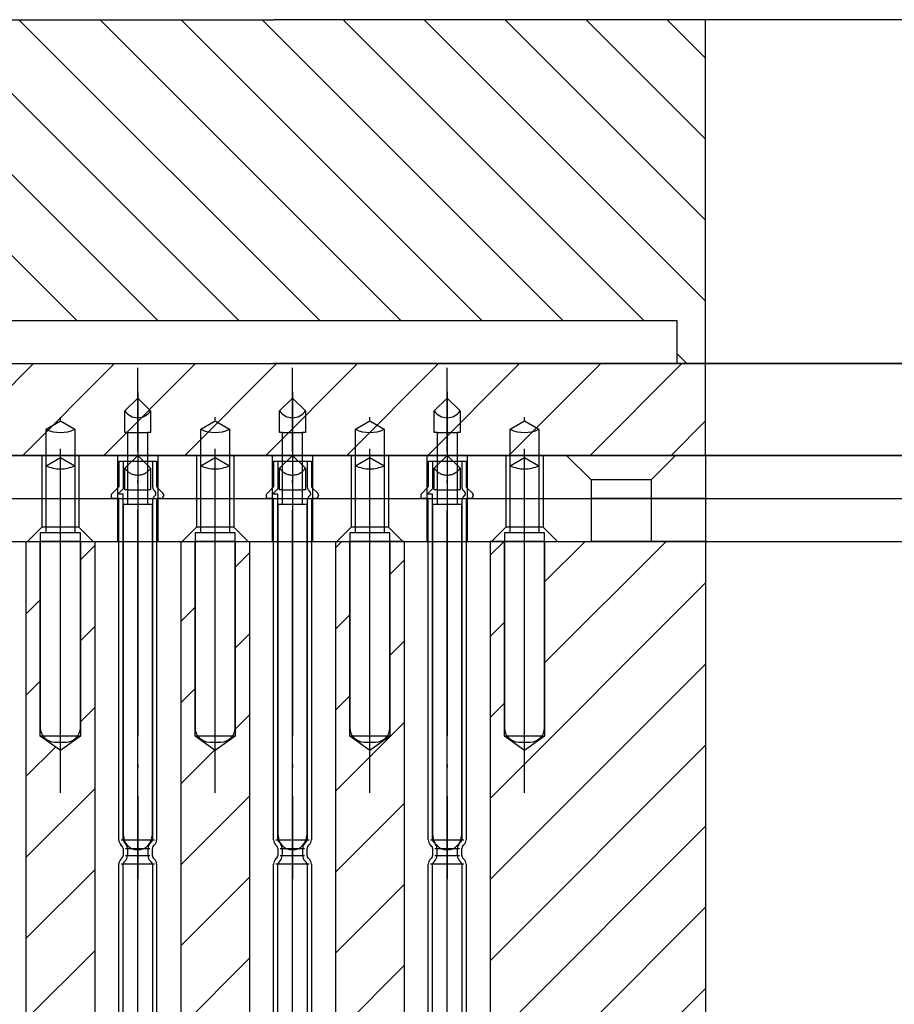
# Model space of a CAD drawing. Extents: x -1765 to 4890, y -3481 to 1222.
# Tile 79 of 98: x 4201 to 4232, y -2476 to -2442. Entities that reach past the tile are written whole.
import ezdxf

# ---------------------------------------------------------------- set-up
doc = ezdxf.new("R2010")
doc.units = 0
doc.linetypes.add('DASHED', pattern=[15, 7, -8])
doc.linetypes.add('DOT_CENTER', pattern=[14, 12, -1, 0, -1])
doc.layers.add('1', color=7, linetype='CONTINUOUS')
pattern_1 = [(45, (0, 0), (-1.4142136, 1.4142136), [])]

# ---------------------------------------------------------------- blocks, each defined once
blk = doc.blocks.new('DUTBD__510', base_point=(4339.044, -3293.922))
at = {"layer": '1', "linetype": 'CONTINUOUS'}
h = blk.add_hatch(dxfattribs=at)
h.set_pattern_fill('USER', color=3, scale=2, angle=45, pattern_type=0)
h.set_pattern_definition(pattern_1)
h.paths.add_polyline_path([(4225, -2453.751), (4225, -2456.951), (4135.22, -2456.951), (4135.22, -2453.751)])
at = {"layer": '1', "color": 3, "linetype": 'CONTINUOUS'}
for p, q in [((4135.22, -2453.751), (4225, -2453.751)), ((4225, -2456.951), (4225, -2453.751)), ((4225, -2453.751), (4335, -2453.751)), ((4225, -2456.951), (4135.22, -2456.951)), ((4335, -2456.951), (4225, -2456.951))]:
    blk.add_line(p, q, dxfattribs=at)
blk = doc.blocks.new('SV_DUT_BO_STIFFENER__511', base_point=(4483.824, -3290.722))
at = {"layer": '1', "linetype": 'CONTINUOUS'}
h = blk.add_hatch(dxfattribs=at)
h.set_pattern_fill('USER', color=1, scale=2, angle=135, pattern_type=0)
h.set_pattern_definition([(135, (0, 0), (-1.4142136, -1.4142136), [])])
h.paths.add_polyline_path([(4124, -2445.751), (4124, -2441.751), (4137.63, -2441.751), (4152.82, -2441.751), (4151.63, -2441.751), (4209.914, -2441.751), (4225, -2441.751), (4225, -2453.751), (4224, -2453.751), (4224, -2452.251), (4183.32, -2452.251), (4183.32, -2453.751), (4175.92, -2453.751), (4175.92, -2448.751), (4149.32, -2448.751), (4149.32, -2453.751), (4148.03, -2453.751), (4144.63, -2453.751), (4132, -2453.751)])
at = {"layer": '1', "color": 1, "linetype": 'CONTINUOUS'}
for p, q in [((4151.63, -2441.751), (4209.914, -2441.751)), ((4225, -2441.751), (4209.914, -2441.751)), ((4335, -2441.751), (4225, -2441.751)), ((4225, -2453.751), (4225, -2441.751)), ((4183.32, -2452.251), (4224, -2452.251)), ((4224, -2452.251), (4224, -2453.751)), ((4183.32, -2453.751), (4209.914, -2453.751)), ((4224, -2453.751), (4209.914, -2453.751)), ((4225, -2453.751), (4224, -2453.751)), ((4335, -2453.751), (4225, -2453.751))]:
    blk.add_line(p, q, dxfattribs=at)
at = {"layer": '1'}
blk.add_blockref('DUTBD__510', (4339.044, -3293.922), dxfattribs=at)
blk = doc.blocks.new('POGO_DB__518', base_point=(4215.48, -2471.741))
at = {"layer": '1', "color": 2, "linetype": 'CONTINUOUS'}
for p, q in [((4215.98, -2454.951), (4215.53, -2455.401)), ((4216.43, -2455.401), (4215.98, -2454.951)), ((4215.53, -2456.151), (4215.53, -2455.401)), ((4216.43, -2455.401), (4216.43, -2456.151)), ((4215.637, -2456.151), (4215.53, -2456.151)), ((4215.637, -2456.151), (4216.323, -2456.151)), ((4215.637, -2458.651), (4215.637, -2456.151)), ((4216.43, -2456.151), (4216.323, -2456.151)), ((4216.323, -2456.151), (4216.323, -2458.651)), ((4215.48, -2458.651), (4215.637, -2458.651)), ((4215.48, -2470.211), (4215.48, -2458.651)), ((4215.637, -2458.651), (4216.323, -2458.651)), ((4216.323, -2458.651), (4216.48, -2458.651)), ((4216.48, -2458.651), (4216.48, -2470.211))]:
    blk.add_line(p, q, dxfattribs=at)
at = {"layer": '1', "color": 2, "linetype": 'DOT_CENTER'}
blk.add_line((4215.98, -2454.735), (4215.98, -2471.741), dxfattribs=at)
at = {"layer": '1', "color": 2, "linetype": 'DASHED'}
for p, q in [((4215.98, -2456.951), (4215.53, -2457.401)), ((4216.43, -2457.401), (4215.98, -2456.951)), ((4215.53, -2458.151), (4215.53, -2457.401)), ((4216.43, -2457.401), (4216.43, -2458.151)), ((4215.637, -2458.151), (4215.53, -2458.151)), ((4215.637, -2458.151), (4216.323, -2458.151)), ((4216.43, -2458.151), (4216.323, -2458.151))]:
    blk.add_line(p, q, dxfattribs=at)
at = {"layer": '1', "color": 2, "linetype": 'CONTINUOUS'}
for centre, radius, start, end in [((4215.98, -2455.093), 0.545, -145.6311, -34.3689), ((4215.98, -2470.211), 0.5, 180, -90), ((4215.98, -2470.211), 0.5, -90, 0)]:
    blk.add_arc(centre, radius, start, end, dxfattribs=at)
at = {"layer": '1', "color": 2, "linetype": 'DASHED'}
blk.add_arc((4215.98, -2457.093), 0.545, -145.6311, -34.3689, dxfattribs=at)
blk = doc.blocks.new('POGO_ASSY__519', base_point=(4425.471, -3333.472))
at = {"layer": '1', "color": 3, "linetype": 'DOT_CENTER'}
for p, q in [((4215.98, -2470.921), (4215.98, -2453.9)), ((4215.98, -2471.216), (4215.98, -2470.921)), ((4215.98, -2508.863), (4215.98, -2471.216))]:
    blk.add_line(p, q, dxfattribs=at)
at = {"layer": '1', "color": 3, "linetype": 'CONTINUOUS'}
for p, q in [((4215.32, -2457.151), (4215.32, -2458.051)), ((4215.32, -2457.151), (4216.64, -2457.151)), ((4215.47, -2457.151), (4215.47, -2458.113)), ((4216.49, -2457.151), (4216.49, -2458.01)), ((4216.64, -2457.151), (4216.64, -2458.01)), ((4215.32, -2458.051), (4215.07, -2458.301)), ((4216.669, -2458.081), (4216.861, -2458.272)), ((4215.07, -2458.451), (4215.07, -2458.301)), ((4215.47, -2458.113), (4215.282, -2458.301)), ((4215.47, -2458.301), (4215.282, -2458.301)), ((4215.47, -2470.366), (4215.47, -2458.301)), ((4216.563, -2458.187), (4216.588, -2458.211)), ((4216.89, -2458.343), (4216.89, -2458.351)), ((4215.32, -2458.451), (4215.07, -2458.451)), ((4215.32, -2470.366), (4215.32, -2458.451)), ((4216.49, -2458.551), (4216.49, -2470.366)), ((4216.64, -2458.551), (4216.64, -2470.366)), ((4216.79, -2458.451), (4216.74, -2458.451)), ((4215.399, -2470.366), (4215.98, -2470.366)), ((4215.547, -2470.484), (4215.499, -2470.437)), ((4215.98, -2470.366), (4216.561, -2470.366)), ((4216.413, -2470.484), (4216.461, -2470.437)), ((4215.441, -2470.591), (4215.393, -2470.543)), ((4215.47, -2470.661), (4215.47, -2470.921)), ((4215.555, -2470.661), (4215.98, -2470.661)), ((4215.62, -2470.661), (4215.62, -2470.921)), ((4215.98, -2470.661), (4215.971, -2470.661)), ((4215.98, -2470.661), (4216.405, -2470.661)), ((4216.34, -2470.921), (4216.34, -2470.661)), ((4216.49, -2470.921), (4216.49, -2470.661)), ((4216.519, -2470.591), (4216.567, -2470.543)), ((4215.441, -2470.992), (4215.393, -2471.039)), ((4215.547, -2471.098), (4215.499, -2471.145)), ((4215.98, -2470.921), (4215.555, -2470.921)), ((4216.405, -2470.921), (4215.98, -2470.921)), ((4216.461, -2471.145), (4216.413, -2471.098)), ((4216.567, -2471.039), (4216.519, -2470.992)), ((4215.32, -2492.186), (4215.32, -2471.216)), ((4215.98, -2471.216), (4215.399, -2471.216)), ((4215.47, -2492.186), (4215.47, -2471.216)), ((4216.561, -2471.216), (4215.98, -2471.216)), ((4216.49, -2471.216), (4216.49, -2492.186)), ((4216.64, -2471.216), (4216.64, -2492.186))]:
    blk.add_line(p, q, dxfattribs=at)
for centre, radius, start, end in [((4216.74, -2458.01), 0.25, 180, -135), ((4216.74, -2458.01), 0.1, 180, -135), ((4216.74, -2458.551), 0.25, 129.6157, 180), ((4216.517, -2458.282), 0.1, -50.3843, 45), ((4216.79, -2458.351), 0.1, -90, 0), ((4216.79, -2458.343), 0.1, 0, 45), ((4216.74, -2458.551), 0.1, 90, 180), ((4215.57, -2470.366), 0.25, 180, -135), ((4215.57, -2470.366), 0.1, 180, -135), ((4216.39, -2470.366), 0.1, -45, 0), ((4216.39, -2470.366), 0.25, -45, 0), ((4215.37, -2470.661), 0.1, 0, 45), ((4215.37, -2470.661), 0.25, 0, 45), ((4216.59, -2470.661), 0.25, 135, 180), ((4216.59, -2470.661), 0.1, 135, 180), ((4215.57, -2471.216), 0.25, 135, 180), ((4215.37, -2470.921), 0.1, -45, 0), ((4215.37, -2470.921), 0.25, -45, 0), ((4216.59, -2470.921), 0.25, 180, -135), ((4216.59, -2470.921), 0.1, 180, -135), ((4216.39, -2471.216), 0.25, 0, 45), ((4215.57, -2471.216), 0.1, 135, 180), ((4216.39, -2471.216), 0.1, 0, 45)]:
    blk.add_arc(centre, radius, start, end, dxfattribs=at)
at = {"layer": '1'}
blk.add_blockref('POGO_DB__518', (4215.48, -2471.741), dxfattribs=at)
blk = doc.blocks.new('POGO_DB__520', base_point=(4210.08, -2471.741))
at = {"layer": '1', "color": 2, "linetype": 'CONTINUOUS'}
for p, q in [((4210.58, -2454.951), (4210.13, -2455.401)), ((4211.03, -2455.401), (4210.58, -2454.951)), ((4210.13, -2456.151), (4210.13, -2455.401)), ((4211.03, -2455.401), (4211.03, -2456.151)), ((4210.237, -2456.151), (4210.13, -2456.151)), ((4210.237, -2458.651), (4210.237, -2456.151)), ((4210.237, -2456.151), (4210.923, -2456.151)), ((4210.923, -2456.151), (4210.923, -2458.651)), ((4211.03, -2456.151), (4210.923, -2456.151)), ((4210.08, -2470.211), (4210.08, -2458.651)), ((4210.08, -2458.651), (4210.237, -2458.651)), ((4210.237, -2458.651), (4210.923, -2458.651)), ((4210.923, -2458.651), (4211.08, -2458.651)), ((4211.08, -2458.651), (4211.08, -2470.211))]:
    blk.add_line(p, q, dxfattribs=at)
at = {"layer": '1', "color": 2, "linetype": 'DOT_CENTER'}
blk.add_line((4210.58, -2454.735), (4210.58, -2471.741), dxfattribs=at)
at = {"layer": '1', "color": 2, "linetype": 'DASHED'}
for p, q in [((4210.58, -2456.951), (4210.13, -2457.401)), ((4211.03, -2457.401), (4210.58, -2456.951)), ((4210.13, -2458.151), (4210.13, -2457.401)), ((4211.03, -2457.401), (4211.03, -2458.151)), ((4210.237, -2458.151), (4210.13, -2458.151)), ((4210.237, -2458.151), (4210.923, -2458.151)), ((4211.03, -2458.151), (4210.923, -2458.151))]:
    blk.add_line(p, q, dxfattribs=at)
at = {"layer": '1', "color": 2, "linetype": 'CONTINUOUS'}
for centre, radius, start, end in [((4210.58, -2455.093), 0.545, -145.6311, -34.3689), ((4210.58, -2470.211), 0.5, 180, -90), ((4210.58, -2470.211), 0.5, -90, 0)]:
    blk.add_arc(centre, radius, start, end, dxfattribs=at)
at = {"layer": '1', "color": 2, "linetype": 'DASHED'}
blk.add_arc((4210.58, -2457.093), 0.545, -145.6311, -34.3689, dxfattribs=at)
blk = doc.blocks.new('POGO_ASSY__522', base_point=(4420.071, -3333.472))
at = {"layer": '1', "color": 3, "linetype": 'DOT_CENTER'}
for p, q in [((4210.58, -2470.921), (4210.58, -2453.9)), ((4210.58, -2471.216), (4210.58, -2470.921)), ((4210.58, -2508.863), (4210.58, -2471.216))]:
    blk.add_line(p, q, dxfattribs=at)
at = {"layer": '1', "color": 3, "linetype": 'CONTINUOUS'}
for p, q in [((4209.92, -2457.151), (4211.24, -2457.151)), ((4209.92, -2457.151), (4209.92, -2458.051)), ((4210.07, -2457.151), (4210.07, -2458.113)), ((4211.09, -2457.151), (4211.09, -2458.01)), ((4211.24, -2457.151), (4211.24, -2458.01)), ((4209.92, -2458.051), (4209.67, -2458.301)), ((4211.269, -2458.081), (4211.461, -2458.272)), ((4209.67, -2458.451), (4209.67, -2458.301)), ((4210.07, -2458.113), (4209.882, -2458.301)), ((4210.07, -2458.301), (4209.882, -2458.301)), ((4210.07, -2470.366), (4210.07, -2458.301)), ((4211.163, -2458.187), (4211.188, -2458.211)), ((4211.49, -2458.343), (4211.49, -2458.351)), ((4209.92, -2458.451), (4209.67, -2458.451)), ((4209.92, -2470.366), (4209.92, -2458.451)), ((4211.09, -2458.551), (4211.09, -2470.366)), ((4211.24, -2458.551), (4211.24, -2470.366)), ((4211.39, -2458.451), (4211.34, -2458.451)), ((4209.999, -2470.366), (4210.58, -2470.366)), ((4210.147, -2470.484), (4210.099, -2470.437)), ((4210.58, -2470.366), (4211.161, -2470.366)), ((4211.013, -2470.484), (4211.061, -2470.437)), ((4210.041, -2470.591), (4209.993, -2470.543)), ((4210.07, -2470.661), (4210.07, -2470.921)), ((4210.155, -2470.661), (4210.58, -2470.661)), ((4210.22, -2470.661), (4210.22, -2470.921)), ((4210.58, -2470.661), (4210.571, -2470.661)), ((4210.58, -2470.661), (4211.005, -2470.661)), ((4210.94, -2470.921), (4210.94, -2470.661)), ((4211.09, -2470.921), (4211.09, -2470.661)), ((4211.119, -2470.591), (4211.167, -2470.543)), ((4210.041, -2470.992), (4209.993, -2471.039)), ((4210.147, -2471.098), (4210.099, -2471.145)), ((4210.58, -2470.921), (4210.155, -2470.921)), ((4211.005, -2470.921), (4210.58, -2470.921)), ((4211.061, -2471.145), (4211.013, -2471.098)), ((4211.167, -2471.039), (4211.119, -2470.992)), ((4209.92, -2492.186), (4209.92, -2471.216)), ((4210.58, -2471.216), (4209.999, -2471.216)), ((4210.07, -2492.186), (4210.07, -2471.216)), ((4211.161, -2471.216), (4210.58, -2471.216)), ((4211.09, -2471.216), (4211.09, -2492.186)), ((4211.24, -2471.216), (4211.24, -2492.186))]:
    blk.add_line(p, q, dxfattribs=at)
for centre, radius, start, end in [((4211.34, -2458.01), 0.25, 180, -135), ((4211.34, -2458.01), 0.1, 180, -135), ((4211.34, -2458.551), 0.25, 129.6157, 180), ((4211.117, -2458.282), 0.1, -50.3843, 45), ((4211.39, -2458.351), 0.1, -90, 0), ((4211.39, -2458.343), 0.1, 0, 45), ((4211.34, -2458.551), 0.1, 90, 180), ((4210.17, -2470.366), 0.25, 180, -135), ((4210.17, -2470.366), 0.1, 180, -135), ((4210.99, -2470.366), 0.1, -45, 0), ((4210.99, -2470.366), 0.25, -45, 0), ((4209.97, -2470.661), 0.1, 0, 45), ((4209.97, -2470.661), 0.25, 0, 45), ((4211.19, -2470.661), 0.25, 135, 180), ((4211.19, -2470.661), 0.1, 135, 180), ((4210.17, -2471.216), 0.25, 135, 180), ((4209.97, -2470.921), 0.1, -45, 0), ((4209.97, -2470.921), 0.25, -45, 0), ((4211.19, -2470.921), 0.25, 180, -135), ((4211.19, -2470.921), 0.1, 180, -135), ((4210.99, -2471.216), 0.25, 0, 45), ((4210.17, -2471.216), 0.1, 135, 180), ((4210.99, -2471.216), 0.1, 0, 45)]:
    blk.add_arc(centre, radius, start, end, dxfattribs=at)
at = {"layer": '1'}
blk.add_blockref('POGO_DB__520', (4210.08, -2471.741), dxfattribs=at)
blk = doc.blocks.new('POGO_DB__524', base_point=(4204.68, -2471.741))
at = {"layer": '1', "color": 2, "linetype": 'CONTINUOUS'}
for p, q in [((4205.18, -2454.951), (4204.73, -2455.401)), ((4205.63, -2455.401), (4205.18, -2454.951)), ((4204.73, -2456.151), (4204.73, -2455.401)), ((4205.63, -2455.401), (4205.63, -2456.151)), ((4204.837, -2456.151), (4204.73, -2456.151)), ((4204.837, -2456.151), (4205.523, -2456.151)), ((4204.837, -2458.651), (4204.837, -2456.151)), ((4205.63, -2456.151), (4205.523, -2456.151)), ((4205.523, -2456.151), (4205.523, -2458.651)), ((4204.68, -2458.651), (4204.837, -2458.651)), ((4204.68, -2470.211), (4204.68, -2458.651)), ((4204.837, -2458.651), (4205.523, -2458.651)), ((4205.523, -2458.651), (4205.68, -2458.651)), ((4205.68, -2458.651), (4205.68, -2470.211))]:
    blk.add_line(p, q, dxfattribs=at)
at = {"layer": '1', "color": 2, "linetype": 'DOT_CENTER'}
blk.add_line((4205.18, -2454.735), (4205.18, -2471.741), dxfattribs=at)
at = {"layer": '1', "color": 2, "linetype": 'DASHED'}
for p, q in [((4205.18, -2456.951), (4204.73, -2457.401)), ((4205.63, -2457.401), (4205.18, -2456.951)), ((4204.73, -2458.151), (4204.73, -2457.401)), ((4205.63, -2457.401), (4205.63, -2458.151)), ((4204.837, -2458.151), (4204.73, -2458.151)), ((4204.837, -2458.151), (4205.523, -2458.151)), ((4205.63, -2458.151), (4205.523, -2458.151))]:
    blk.add_line(p, q, dxfattribs=at)
at = {"layer": '1', "color": 2, "linetype": 'CONTINUOUS'}
for centre, radius, start, end in [((4205.18, -2455.093), 0.545, -145.6311, -34.3689), ((4205.18, -2470.211), 0.5, 180, -90), ((4205.18, -2470.211), 0.5, -90, 0)]:
    blk.add_arc(centre, radius, start, end, dxfattribs=at)
at = {"layer": '1', "color": 2, "linetype": 'DASHED'}
blk.add_arc((4205.18, -2457.093), 0.545, -145.6311, -34.3689, dxfattribs=at)
blk = doc.blocks.new('POGO_ASSY__525', base_point=(4414.671, -3333.472))
at = {"layer": '1', "color": 3, "linetype": 'DOT_CENTER'}
for p, q in [((4205.18, -2470.921), (4205.18, -2453.9)), ((4205.18, -2471.216), (4205.18, -2470.921)), ((4205.18, -2508.863), (4205.18, -2471.216))]:
    blk.add_line(p, q, dxfattribs=at)
at = {"layer": '1', "color": 3, "linetype": 'CONTINUOUS'}
for p, q in [((4204.52, -2457.151), (4204.52, -2458.051)), ((4204.52, -2457.151), (4205.84, -2457.151)), ((4204.67, -2457.151), (4204.67, -2458.113)), ((4205.69, -2457.151), (4205.69, -2458.01)), ((4205.84, -2457.151), (4205.84, -2458.01)), ((4204.52, -2458.051), (4204.27, -2458.301)), ((4205.869, -2458.081), (4206.061, -2458.272)), ((4204.27, -2458.451), (4204.27, -2458.301)), ((4204.67, -2458.113), (4204.482, -2458.301)), ((4204.67, -2458.301), (4204.482, -2458.301)), ((4204.67, -2470.366), (4204.67, -2458.301)), ((4205.763, -2458.187), (4205.788, -2458.211)), ((4206.09, -2458.343), (4206.09, -2458.351)), ((4204.52, -2458.451), (4204.27, -2458.451)), ((4204.52, -2470.366), (4204.52, -2458.451)), ((4205.69, -2458.551), (4205.69, -2470.366)), ((4205.84, -2458.551), (4205.84, -2470.366)), ((4205.99, -2458.451), (4205.94, -2458.451)), ((4204.599, -2470.366), (4205.18, -2470.366)), ((4204.747, -2470.484), (4204.699, -2470.437)), ((4205.18, -2470.366), (4205.761, -2470.366)), ((4205.613, -2470.484), (4205.661, -2470.437)), ((4204.641, -2470.591), (4204.593, -2470.543)), ((4204.67, -2470.661), (4204.67, -2470.921)), ((4204.755, -2470.661), (4205.18, -2470.661)), ((4204.82, -2470.661), (4204.82, -2470.921)), ((4205.18, -2470.661), (4205.171, -2470.661)), ((4205.18, -2470.661), (4205.605, -2470.661)), ((4205.54, -2470.921), (4205.54, -2470.661)), ((4205.69, -2470.921), (4205.69, -2470.661)), ((4205.719, -2470.591), (4205.767, -2470.543)), ((4204.641, -2470.992), (4204.593, -2471.039)), ((4204.747, -2471.098), (4204.699, -2471.145)), ((4205.18, -2470.921), (4204.755, -2470.921)), ((4205.605, -2470.921), (4205.18, -2470.921)), ((4205.661, -2471.145), (4205.613, -2471.098)), ((4205.767, -2471.039), (4205.719, -2470.992)), ((4204.52, -2492.186), (4204.52, -2471.216)), ((4205.18, -2471.216), (4204.599, -2471.216)), ((4204.67, -2492.186), (4204.67, -2471.216)), ((4205.761, -2471.216), (4205.18, -2471.216)), ((4205.69, -2471.216), (4205.69, -2492.186)), ((4205.84, -2471.216), (4205.84, -2492.186))]:
    blk.add_line(p, q, dxfattribs=at)
for centre, radius, start, end in [((4205.94, -2458.01), 0.25, 180, -135), ((4205.94, -2458.01), 0.1, 180, -135), ((4205.94, -2458.551), 0.25, 129.6157, 180), ((4205.717, -2458.282), 0.1, -50.3843, 45), ((4205.99, -2458.351), 0.1, -90, 0), ((4205.99, -2458.343), 0.1, 0, 45), ((4205.94, -2458.551), 0.1, 90, 180), ((4204.77, -2470.366), 0.25, 180, -135), ((4204.77, -2470.366), 0.1, 180, -135), ((4205.59, -2470.366), 0.1, -45, 0), ((4205.59, -2470.366), 0.25, -45, 0), ((4204.57, -2470.661), 0.1, 0, 45), ((4204.57, -2470.661), 0.25, 0, 45), ((4205.79, -2470.661), 0.25, 135, 180), ((4205.79, -2470.661), 0.1, 135, 180), ((4204.77, -2471.216), 0.25, 135, 180), ((4204.57, -2470.921), 0.1, -45, 0), ((4204.57, -2470.921), 0.25, -45, 0), ((4205.79, -2470.921), 0.25, 180, -135), ((4205.79, -2470.921), 0.1, 180, -135), ((4205.59, -2471.216), 0.25, 0, 45), ((4204.77, -2471.216), 0.1, 135, 180), ((4205.59, -2471.216), 0.1, 0, 45)]:
    blk.add_arc(centre, radius, start, end, dxfattribs=at)
at = {"layer": '1'}
blk.add_blockref('POGO_DB__524', (4204.68, -2471.741), dxfattribs=at)
blk = doc.blocks.new('GND_POGO__526', base_point=(4417.809, -3306.85))
at = {"layer": '1', "color": 6, "linetype": 'DOT_CENTER'}
blk.add_line((4218.68, -2468.718), (4218.68, -2455.399), dxfattribs=at)
at = {"layer": '1', "color": 6, "linetype": 'CONTINUOUS'}
for p, q in [((4218.18, -2456.04), (4218.68, -2455.751)), ((4218.68, -2455.751), (4219.18, -2456.04)), ((4218.18, -2459.651), (4218.18, -2456.04)), ((4219.18, -2456.04), (4219.18, -2459.651)), ((4217.98, -2459.651), (4217.98, -2466.451)), ((4218.18, -2459.651), (4217.98, -2459.651)), ((4219.18, -2459.651), (4218.18, -2459.651)), ((4219.38, -2459.651), (4219.18, -2459.651)), ((4219.38, -2466.451), (4219.38, -2459.651)), ((4218.48, -2466.951), (4218.88, -2466.951))]:
    blk.add_line(p, q, dxfattribs=at)
at = {"layer": '1', "color": 6, "linetype": 'DASHED'}
for p, q in [((4218.18, -2457.31), (4218.68, -2457.021)), ((4218.68, -2457.021), (4219.18, -2457.31))]:
    blk.add_line(p, q, dxfattribs=at)
at = {"layer": '1', "color": 6, "linetype": 'CONTINUOUS'}
for centre, radius, start, end in [((4218.68, -2454.999), 1.155, -115.6627, -64.3373), ((4218.48, -2466.451), 0.5, 180, -90), ((4218.88, -2466.451), 0.5, -90, 0)]:
    blk.add_arc(centre, radius, start, end, dxfattribs=at)
at = {"layer": '1', "color": 6, "linetype": 'DASHED'}
blk.add_arc((4218.68, -2456.269), 1.155, -115.6627, -64.3373, dxfattribs=at)
blk = doc.blocks.new('GND_POGO__527', base_point=(4412.409, -3306.85))
at = {"layer": '1', "color": 6, "linetype": 'DOT_CENTER'}
blk.add_line((4213.28, -2468.718), (4213.28, -2455.399), dxfattribs=at)
at = {"layer": '1', "color": 6, "linetype": 'CONTINUOUS'}
for p, q in [((4212.78, -2456.04), (4213.28, -2455.751)), ((4213.28, -2455.751), (4213.78, -2456.04)), ((4212.78, -2459.651), (4212.78, -2456.04)), ((4213.78, -2456.04), (4213.78, -2459.651)), ((4212.78, -2459.651), (4212.58, -2459.651)), ((4212.58, -2459.651), (4212.58, -2466.451)), ((4213.78, -2459.651), (4212.78, -2459.651)), ((4213.98, -2459.651), (4213.78, -2459.651)), ((4213.98, -2466.451), (4213.98, -2459.651)), ((4213.08, -2466.951), (4213.48, -2466.951))]:
    blk.add_line(p, q, dxfattribs=at)
at = {"layer": '1', "color": 6, "linetype": 'DASHED'}
for p, q in [((4212.78, -2457.31), (4213.28, -2457.021)), ((4213.28, -2457.021), (4213.78, -2457.31))]:
    blk.add_line(p, q, dxfattribs=at)
at = {"layer": '1', "color": 6, "linetype": 'CONTINUOUS'}
for centre, radius, start, end in [((4213.28, -2454.999), 1.155, -115.6627, -64.3373), ((4213.08, -2466.451), 0.5, 180, -90), ((4213.48, -2466.451), 0.5, -90, 0)]:
    blk.add_arc(centre, radius, start, end, dxfattribs=at)
at = {"layer": '1', "color": 6, "linetype": 'DASHED'}
blk.add_arc((4213.28, -2456.269), 1.155, -115.6627, -64.3373, dxfattribs=at)
blk = doc.blocks.new('GND_POGO__528', base_point=(4412.409, -3306.85))
at = {"layer": '1', "color": 6, "linetype": 'DOT_CENTER'}
blk.add_line((4213.28, -2468.718), (4213.28, -2455.399), dxfattribs=at)
at = {"layer": '1', "color": 6, "linetype": 'CONTINUOUS'}
for p, q in [((4212.78, -2456.04), (4213.28, -2455.751)), ((4213.28, -2455.751), (4213.78, -2456.04)), ((4212.78, -2459.651), (4212.78, -2456.04)), ((4213.78, -2456.04), (4213.78, -2459.651)), ((4212.78, -2459.651), (4212.58, -2459.651)), ((4212.58, -2459.651), (4212.58, -2466.451)), ((4213.78, -2459.651), (4212.78, -2459.651)), ((4213.98, -2459.651), (4213.78, -2459.651)), ((4213.98, -2466.451), (4213.98, -2459.651)), ((4213.08, -2466.951), (4213.48, -2466.951))]:
    blk.add_line(p, q, dxfattribs=at)
at = {"layer": '1', "color": 6, "linetype": 'DASHED'}
for p, q in [((4212.78, -2457.31), (4213.28, -2457.021)), ((4213.28, -2457.021), (4213.78, -2457.31))]:
    blk.add_line(p, q, dxfattribs=at)
at = {"layer": '1', "color": 6, "linetype": 'CONTINUOUS'}
for centre, radius, start, end in [((4213.28, -2454.999), 1.155, -115.6627, -64.3373), ((4213.08, -2466.451), 0.5, 180, -90), ((4213.48, -2466.451), 0.5, -90, 0)]:
    blk.add_arc(centre, radius, start, end, dxfattribs=at)
at = {"layer": '1', "color": 6, "linetype": 'DASHED'}
blk.add_arc((4213.28, -2456.269), 1.155, -115.6627, -64.3373, dxfattribs=at)
blk = doc.blocks.new('GND_POGO__529', base_point=(4407.009, -3306.85))
at = {"layer": '1', "color": 6, "linetype": 'DOT_CENTER'}
blk.add_line((4207.88, -2468.718), (4207.88, -2455.399), dxfattribs=at)
at = {"layer": '1', "color": 6, "linetype": 'CONTINUOUS'}
for p, q in [((4207.38, -2456.04), (4207.88, -2455.751)), ((4207.88, -2455.751), (4208.38, -2456.04)), ((4207.38, -2459.651), (4207.38, -2456.04)), ((4208.38, -2456.04), (4208.38, -2459.651)), ((4207.18, -2459.651), (4207.18, -2466.451)), ((4207.38, -2459.651), (4207.18, -2459.651)), ((4208.38, -2459.651), (4207.38, -2459.651)), ((4208.58, -2459.651), (4208.38, -2459.651)), ((4208.58, -2466.451), (4208.58, -2459.651)), ((4207.68, -2466.951), (4208.08, -2466.951))]:
    blk.add_line(p, q, dxfattribs=at)
at = {"layer": '1', "color": 6, "linetype": 'DASHED'}
for p, q in [((4207.38, -2457.31), (4207.88, -2457.021)), ((4207.88, -2457.021), (4208.38, -2457.31))]:
    blk.add_line(p, q, dxfattribs=at)
at = {"layer": '1', "color": 6, "linetype": 'CONTINUOUS'}
for centre, radius, start, end in [((4207.88, -2454.999), 1.155, -115.6627, -64.3373), ((4207.68, -2466.451), 0.5, 180, -90), ((4208.08, -2466.451), 0.5, -90, 0)]:
    blk.add_arc(centre, radius, start, end, dxfattribs=at)
at = {"layer": '1', "color": 6, "linetype": 'DASHED'}
blk.add_arc((4207.88, -2456.269), 1.155, -115.6627, -64.3373, dxfattribs=at)
blk = doc.blocks.new('GND_POGO__530', base_point=(4401.609, -3306.85))
at = {"layer": '1', "color": 6, "linetype": 'DOT_CENTER'}
blk.add_line((4202.48, -2468.718), (4202.48, -2455.399), dxfattribs=at)
at = {"layer": '1', "color": 6, "linetype": 'CONTINUOUS'}
for p, q in [((4201.98, -2456.04), (4202.48, -2455.751)), ((4202.48, -2455.751), (4202.98, -2456.04)), ((4201.98, -2459.651), (4201.98, -2456.04)), ((4202.98, -2456.04), (4202.98, -2459.651)), ((4201.98, -2459.651), (4201.78, -2459.651)), ((4201.78, -2459.651), (4201.78, -2466.451)), ((4202.98, -2459.651), (4201.98, -2459.651)), ((4203.18, -2459.651), (4202.98, -2459.651)), ((4203.18, -2466.451), (4203.18, -2459.651)), ((4202.28, -2466.951), (4202.68, -2466.951))]:
    blk.add_line(p, q, dxfattribs=at)
at = {"layer": '1', "color": 6, "linetype": 'DASHED'}
for p, q in [((4201.98, -2457.31), (4202.48, -2457.021)), ((4202.48, -2457.021), (4202.98, -2457.31))]:
    blk.add_line(p, q, dxfattribs=at)
at = {"layer": '1', "color": 6, "linetype": 'CONTINUOUS'}
for centre, radius, start, end in [((4202.48, -2454.999), 1.155, -115.6627, -64.3373), ((4202.28, -2466.451), 0.5, 180, -90), ((4202.68, -2466.451), 0.5, -90, 0)]:
    blk.add_arc(centre, radius, start, end, dxfattribs=at)
at = {"layer": '1', "color": 6, "linetype": 'DASHED'}
blk.add_arc((4202.48, -2456.269), 1.155, -115.6627, -64.3373, dxfattribs=at)
blk = doc.blocks.new('SV_ISOLATOR__532', base_point=(4359.824, -3295.422))
at = {"layer": '1', "color": 7, "linetype": 'CONTINUOUS'}
for p, q in [((4200.49, -2456.951), (4220.15, -2456.951)), ((4201.83, -2456.951), (4201.83, -2458.451)), ((4203.13, -2456.951), (4203.13, -2458.451)), ((4204.48, -2458.451), (4204.48, -2456.951)), ((4205.88, -2456.951), (4205.88, -2458.451)), ((4207.23, -2456.951), (4207.23, -2458.451)), ((4208.53, -2456.951), (4208.53, -2458.451)), ((4209.88, -2458.451), (4209.88, -2456.951)), ((4211.28, -2456.951), (4211.28, -2458.451)), ((4212.63, -2456.951), (4212.63, -2458.451)), ((4213.93, -2456.951), (4213.93, -2458.451)), ((4215.28, -2458.451), (4215.28, -2456.951)), ((4216.68, -2456.951), (4216.68, -2458.451)), ((4218.03, -2456.951), (4218.03, -2458.451)), ((4219.33, -2456.951), (4219.33, -2458.451)), ((4220.15, -2456.951), (4223.95, -2456.951)), ((4221, -2457.801), (4220.15, -2456.951)), ((4223.95, -2456.951), (4223.1, -2457.801)), ((4223.95, -2456.951), (4225, -2456.951)), ((4225, -2456.951), (4225, -2458.451)), ((4225, -2456.951), (4335, -2456.951)), ((4221, -2457.801), (4221, -2458.451)), ((4223.1, -2457.801), (4221, -2457.801)), ((4223.1, -2457.801), (4223.1, -2458.451)), ((4175.453, -2458.451), (4221, -2458.451)), ((4223.1, -2458.451), (4221, -2458.451)), ((4225, -2458.451), (4223.1, -2458.451)), ((4225, -2458.451), (4335, -2458.451))]:
    blk.add_line(p, q, dxfattribs=at)
blk = doc.blocks.new('SV_ISOLATOR__538', base_point=(4359.824, -3296.922))
at = {"layer": '1', "color": 42, "linetype": 'CONTINUOUS'}
for p, q in [((4176.303, -2458.451), (4225, -2458.451)), ((4201.83, -2458.451), (4201.83, -2459.451)), ((4203.13, -2458.451), (4203.13, -2459.451)), ((4204.48, -2459.951), (4204.48, -2458.451)), ((4205.88, -2458.451), (4205.88, -2459.951)), ((4207.23, -2458.451), (4207.23, -2459.451)), ((4208.53, -2458.451), (4208.53, -2459.451)), ((4209.88, -2459.951), (4209.88, -2458.451)), ((4211.28, -2458.451), (4211.28, -2459.951)), ((4212.63, -2458.451), (4212.63, -2459.451)), ((4213.93, -2458.451), (4213.93, -2459.451)), ((4215.28, -2459.951), (4215.28, -2458.451)), ((4216.68, -2458.451), (4216.68, -2459.951)), ((4218.03, -2458.451), (4218.03, -2459.451)), ((4219.33, -2458.451), (4219.33, -2459.451)), ((4221, -2458.451), (4221, -2459.951)), ((4223.1, -2458.451), (4223.1, -2459.951)), ((4225, -2458.451), (4335, -2458.451)), ((4225, -2458.451), (4225, -2459.951)), ((4201.83, -2459.451), (4201.33, -2459.951)), ((4203.13, -2459.451), (4201.83, -2459.451)), ((4203.13, -2459.451), (4203.63, -2459.951)), ((4207.23, -2459.451), (4206.73, -2459.951)), ((4208.53, -2459.451), (4207.23, -2459.451)), ((4208.53, -2459.451), (4209.03, -2459.951)), ((4212.63, -2459.451), (4212.13, -2459.951)), ((4213.93, -2459.451), (4212.63, -2459.451)), ((4213.93, -2459.451), (4214.43, -2459.951)), ((4218.03, -2459.451), (4217.53, -2459.951)), ((4219.33, -2459.451), (4218.03, -2459.451)), ((4219.33, -2459.451), (4219.83, -2459.951)), ((4198.23, -2459.951), (4221, -2459.951)), ((4223.1, -2459.951), (4221, -2459.951)), ((4225, -2459.951), (4223.1, -2459.951)), ((4225, -2459.951), (4335, -2459.951))]:
    blk.add_line(p, q, dxfattribs=at)
blk = doc.blocks.new('SV_POGOTOWER__543', base_point=(4583.824, -3337.479))
at = {"layer": '1', "linetype": 'CONTINUOUS'}
h = blk.add_hatch(dxfattribs=at)
h.set_pattern_fill('USER', color=4, scale=2, angle=45, pattern_type=0)
h.set_pattern_definition(pattern_1)
h.paths.add_polyline_path([(4201.28, -2459.951), (4201.78, -2459.951), (4201.78, -2466.751), (4202.48, -2467.251), (4203.18, -2466.751), (4203.18, -2459.951), (4203.68, -2459.951), (4203.68, -2503.951), (4203.18, -2503.951), (4203.18, -2496.751), (4202.48, -2496.251), (4201.78, -2496.751), (4201.78, -2503.951), (4201.28, -2503.951)])
h = blk.add_hatch(dxfattribs=at)
h.set_pattern_fill('USER', color=4, scale=2, angle=45, pattern_type=0)
h.set_pattern_definition(pattern_1)
h.paths.add_polyline_path([(4206.68, -2459.951), (4207.18, -2459.951), (4207.18, -2466.751), (4207.88, -2467.251), (4208.58, -2466.751), (4208.58, -2459.951), (4209.08, -2459.951), (4209.08, -2503.951), (4208.58, -2503.951), (4208.58, -2496.751), (4207.88, -2496.251), (4207.18, -2496.751), (4207.18, -2503.951), (4206.68, -2503.951)])
h = blk.add_hatch(dxfattribs=at)
h.set_pattern_fill('USER', color=4, scale=2, angle=45, pattern_type=0)
h.set_pattern_definition(pattern_1)
h.paths.add_polyline_path([(4212.08, -2459.951), (4212.58, -2459.951), (4212.58, -2466.751), (4213.28, -2467.251), (4213.98, -2466.751), (4213.98, -2459.951), (4214.48, -2459.951), (4214.48, -2503.951), (4213.98, -2503.951), (4213.98, -2496.751), (4213.28, -2496.251), (4212.58, -2496.751), (4212.58, -2503.951), (4212.08, -2503.951)])
h = blk.add_hatch(dxfattribs=at)
h.set_pattern_fill('USER', color=4, scale=2, angle=45, pattern_type=0)
h.set_pattern_definition(pattern_1)
h.paths.add_polyline_path([(4217.48, -2459.951), (4217.98, -2459.951), (4217.98, -2466.751), (4218.68, -2467.251), (4219.38, -2466.751), (4219.38, -2459.951), (4225, -2459.951), (4225, -2496.051), (4224, -2496.051), (4224.001, -2503.951), (4222.85, -2503.951), (4222.85, -2499.951), (4222.85, -2497.951), (4222.05, -2497.451), (4221.25, -2497.951), (4221.25, -2499.951), (4221.25, -2503.951), (4219.38, -2503.951), (4219.38, -2496.751), (4218.68, -2496.251), (4217.98, -2496.751), (4217.98, -2503.951), (4217.48, -2503.951)])
at = {"layer": '1', "color": 4, "linetype": 'DOT_CENTER'}
for p, q in [((4202.48, -2468.527), (4202.48, -2458.859)), ((4205.18, -2505.209), (4205.18, -2458.859)), ((4207.88, -2468.527), (4207.88, -2458.859)), ((4210.58, -2505.209), (4210.58, -2458.859)), ((4213.28, -2468.527), (4213.28, -2458.859)), ((4215.98, -2505.209), (4215.98, -2458.859)), ((4218.68, -2468.527), (4218.68, -2458.859))]:
    blk.add_line(p, q, dxfattribs=at)
at = {"layer": '1', "color": 4, "linetype": 'CONTINUOUS'}
for p, q in [((4198.28, -2459.951), (4201.28, -2459.951)), ((4201.28, -2459.951), (4201.28, -2503.951)), ((4201.28, -2459.951), (4201.78, -2459.951)), ((4203.18, -2459.951), (4201.78, -2459.951)), ((4201.78, -2466.751), (4201.78, -2459.951)), ((4203.18, -2459.951), (4203.68, -2459.951)), ((4203.18, -2459.951), (4203.18, -2466.751)), ((4203.68, -2459.951), (4203.68, -2503.951)), ((4203.68, -2459.951), (4206.68, -2459.951)), ((4206.68, -2459.951), (4206.68, -2503.951)), ((4206.68, -2459.951), (4207.18, -2459.951)), ((4208.58, -2459.951), (4207.18, -2459.951)), ((4207.18, -2466.751), (4207.18, -2459.951)), ((4208.58, -2459.951), (4209.08, -2459.951)), ((4208.58, -2459.951), (4208.58, -2466.751)), ((4209.08, -2459.951), (4209.08, -2503.951)), ((4209.08, -2459.951), (4212.08, -2459.951)), ((4212.08, -2459.951), (4212.08, -2503.951)), ((4212.08, -2459.951), (4212.58, -2459.951)), ((4213.98, -2459.951), (4212.58, -2459.951)), ((4212.58, -2466.751), (4212.58, -2459.951)), ((4213.98, -2459.951), (4213.98, -2466.751)), ((4214.48, -2459.951), (4213.98, -2459.951)), ((4214.48, -2459.951), (4214.48, -2503.951)), ((4214.48, -2459.951), (4217.48, -2459.951)), ((4217.98, -2459.951), (4217.48, -2459.951)), ((4217.48, -2459.951), (4217.48, -2503.951)), ((4219.38, -2459.951), (4217.98, -2459.951)), ((4217.98, -2466.751), (4217.98, -2459.951)), ((4219.38, -2459.951), (4225, -2459.951)), ((4219.38, -2459.951), (4219.38, -2466.751)), ((4225, -2459.951), (4225, -2496.051)), ((4225, -2459.951), (4280, -2459.951)), ((4203.18, -2466.751), (4201.78, -2466.751)), ((4202.48, -2467.251), (4201.78, -2466.751)), ((4203.18, -2466.751), (4202.48, -2467.251)), ((4208.58, -2466.751), (4207.18, -2466.751)), ((4207.88, -2467.251), (4207.18, -2466.751)), ((4208.58, -2466.751), (4207.88, -2467.251)), ((4213.98, -2466.751), (4212.58, -2466.751)), ((4213.28, -2467.251), (4212.58, -2466.751)), ((4213.98, -2466.751), (4213.28, -2467.251)), ((4219.38, -2466.751), (4217.98, -2466.751)), ((4218.68, -2467.251), (4217.98, -2466.751)), ((4219.38, -2466.751), (4218.68, -2467.251))]:
    blk.add_line(p, q, dxfattribs=at)
at = {"layer": '1'}
for name, p in [('POGO_ASSY__525', (4414.671, -3333.472)), ('POGO_ASSY__522', (4420.071, -3333.472)), ('POGO_ASSY__519', (4425.471, -3333.472)), ('GND_POGO__530', (4401.609, -3306.85)), ('GND_POGO__529', (4407.009, -3306.85)), ('GND_POGO__527', (4412.409, -3306.85)), ('GND_POGO__528', (4412.409, -3306.85)), ('GND_POGO__526', (4417.809, -3306.85)), ('SV_ISOLATOR__532', (4359.824, -3295.422)), ('SV_ISOLATOR__538', (4359.824, -3296.922))]:
    blk.add_blockref(name, p, dxfattribs=at)
blk = doc.blocks.new('SIDE_VIEW__547', base_point=(4260.55, -3345.858))
at = {"layer": '1'}
for name, p in [('SV_DUT_BO_STIFFENER__511', (4483.824, -3290.722)), ('SV_POGOTOWER__543', (4583.824, -3337.479))]:
    blk.add_blockref(name, p, dxfattribs=at)
blk = doc.blocks.new('WPIF_TSK__548', base_point=(4317.824, -3712.742))
at = {"layer": '1'}
blk.add_blockref('SIDE_VIEW__547', (4260.55, -3345.858), dxfattribs=at)
blk = doc.blocks.new('C-E2803-62282-1S11B__549', base_point=(4280, -2449.251))
at = {"layer": '1'}
blk.add_blockref('WPIF_TSK__548', (4317.824, -3712.742), dxfattribs=at)

msp = doc.modelspace()

# ---------------------------------------------------------------- block references
at = {"layer": '1'}
msp.add_blockref('C-E2803-62282-1S11B__549', (4280, -2449.251), dxfattribs=at)

doc.saveas('drawing.dxf')
